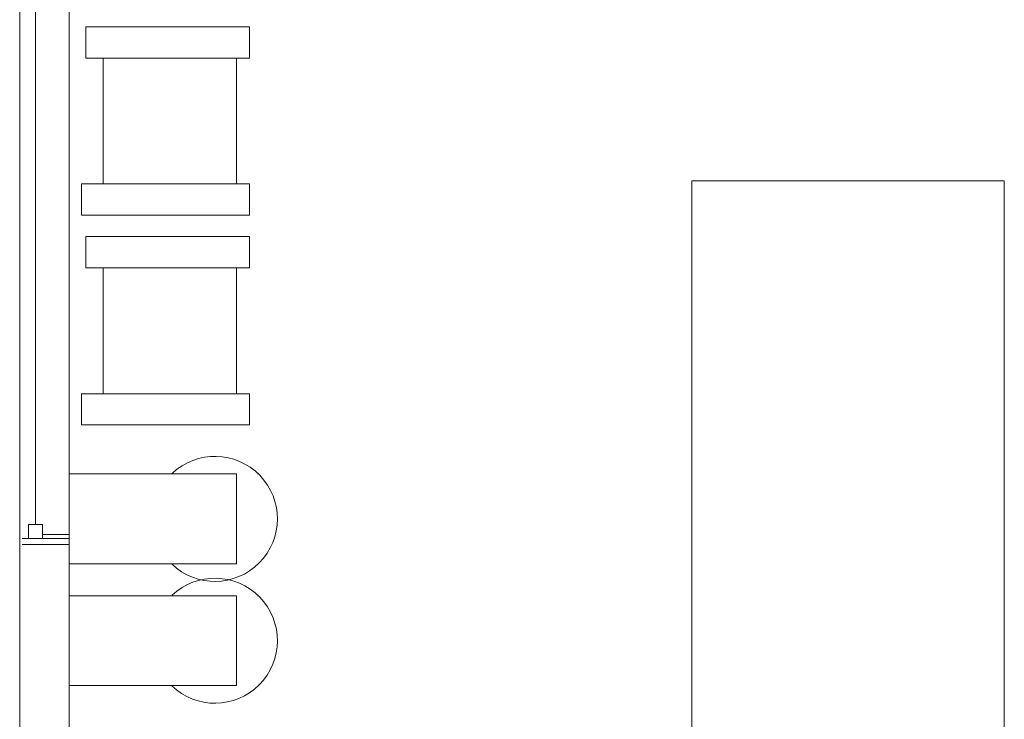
# Model space of a CAD drawing. Extents: x -1871171.1 to -1871111.3, y 2848215.5 to 2848272.6.
# Tile 5 of 96: x -1871165.5 to -1871162.3, y 2848236.3 to 2848238.5. Entities that reach past the tile are written whole.
import ezdxf

# ---------------------------------------------------------------- set-up
doc = ezdxf.new("R2010")
doc.units = 0
doc.header["$MEASUREMENT"] = 0
for name, color, linetype, lineweight in [('6075-BSE-ARQ-TERR$0$K-BSE-ARQ-ALV', 7, 'CONTINUOUS', 5), ('6075-BSE-ARQ-TERR$0$K-BSE-ARQ-LAY', 252, 'CONTINUOUS', 5), ('6075-BSE-ARQ-TERR$0$K-BSE-ARQ-MOB', 8, 'CONTINUOUS', 5)]:
    doc.layers.add(name, color=color, linetype=linetype, lineweight=lineweight)
doc.layers.add('K-NV2-ARQ-TXT-GER', color=1, linetype='CONTINUOUS')

# ---------------------------------------------------------------- blocks, each defined once
blk = doc.blocks.new('6075-BSE-ARQ-TERR')
at = {"layer": '6075-BSE-ARQ-TERR$0$K-BSE-ARQ-ALV'}
blk.add_line((0.665, -38.45), (0.665, -31.6135), dxfattribs=at)
at = {"layer": '6075-BSE-ARQ-TERR$0$K-BSE-ARQ-LAY'}
for p, q in [((0.5067, -31.6), (0.5067, -41.875)), ((0.5572, -31.677), (0.5572, -34.65)), ((0.7186, -33.0572), (1.2429, -33.0572)), ((0.7186, -33.1572), (0.7186, -33.0572)), ((1.2429, -33.0572), (1.2429, -33.1572)), ((1.2429, -33.1572), (0.7186, -33.1572)), ((0.7737, -33.56), (0.7737, -33.1572)), ((1.2009, -33.1572), (1.2009, -33.56)), ((0.7047, -33.56), (1.2429, -33.56)), ((0.7047, -33.66), (0.7047, -33.56)), ((1.2429, -33.56), (1.2429, -33.66)), ((1.2429, -33.66), (0.7047, -33.66)), ((0.7186, -33.7286), (1.2429, -33.7286)), ((0.7186, -33.8286), (0.7186, -33.7286)), ((1.2429, -33.7286), (1.2429, -33.8286)), ((1.2429, -33.8286), (0.7186, -33.8286)), ((0.7737, -34.2314), (0.7737, -33.8286)), ((1.2009, -33.8286), (1.2009, -34.2314)), ((0.7047, -34.2314), (1.2429, -34.2314)), ((0.7047, -34.3314), (0.7047, -34.2314)), ((1.2429, -34.2314), (1.2429, -34.3314)), ((1.2429, -34.3314), (0.7047, -34.3314)), ((0.665, -34.4878), (1.2009, -34.4878)), ((1.2009, -34.4878), (1.2009, -34.7754)), ((1.2685, -34.4878), (1.27, -34.4878)), ((1.27, -34.4878), (1.27, -34.4891)), ((0.535, -34.65), (0.5795, -34.65)), ((0.535, -34.6944), (0.535, -34.65)), ((0.5795, -34.6944), (0.5795, -34.65)), ((0.515, -34.6944), (0.665, -34.6944)), ((0.5795, -34.6817), (0.665, -34.6817)), ((0.665, -34.7135), (0.515, -34.7135)), ((1.2009, -34.7754), (0.665, -34.7754)), ((0.665, -34.8778), (1.2009, -34.8778)), ((1.2009, -34.8778), (1.2009, -35.1654)), ((1.2685, -34.8778), (1.27, -34.8778)), ((1.27, -34.8778), (1.27, -34.8791)), ((1.2009, -35.1654), (0.665, -35.1654))]:
    blk.add_line(p, q, dxfattribs=at)
for centre in [(1.1318, -34.632), (1.1318, -35.022)]:
    blk.add_arc(centre, 0.2, 226.1868, 133.3167, dxfattribs=at)
at = {"layer": '6075-BSE-ARQ-TERR$0$K-BSE-ARQ-MOB'}
for p, q in [((3.6588, -33.55), (2.6588, -33.55)), ((2.6588, -33.55), (2.6588, -36.5441)), ((3.6588, -36.5441), (3.6588, -33.55))]:
    blk.add_line(p, q, dxfattribs=at)

msp = doc.modelspace()

# ---------------------------------------------------------------- block references
at = {"layer": 'K-NV2-ARQ-TXT-GER', "color": 31, "lineweight": -3, "true_color": 0xffbf80}
msp.add_blockref('6075-BSE-ARQ-TERR', (-1871166.006, 2848271.5826), dxfattribs=at)

doc.saveas('drawing.dxf')
